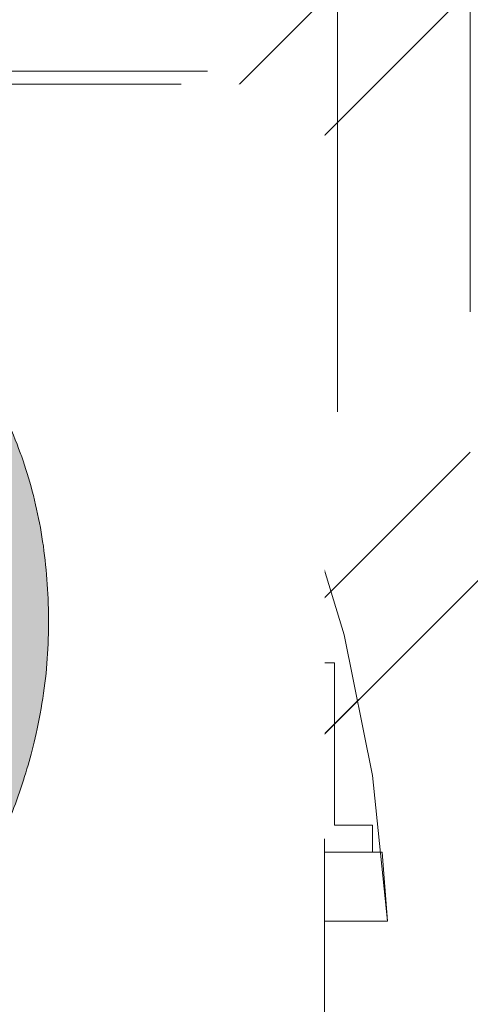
# Model space of a CAD drawing. Header units: inches. Extents: x -416 to -272, y -73 to 47.
# Tile 150 of 206: x -279.134 to -278.465, y -21.788 to -20.325. Entities that reach past the tile are written whole.
import ezdxf

# ---------------------------------------------------------------- set-up
doc = ezdxf.new("R2010")
doc.units = ezdxf.units.IN
doc.header["$LTSCALE"] = 32
doc.header["$MEASUREMENT"] = 0
doc.linetypes.add('Dash Style-1', pattern=[0.083328, 0.041656, -0.041672])
for name, color, linetype, lineweight in [('Black', 7, 'Continuous', 18), ('DashLine', 7, 'Continuous', 13), ('DashLineFill', 7, 'Dash Style-1', 13), ('Drawing', 7, 'Continuous', 18), ('Metal-DeskStructure', 7, 'Continuous', 13), ('None', 7, 'Continuous', 18), ('SolidLine', 7, 'Continuous', 15), ('Wood_1-H', 7, 'Continuous', 13)]:
    doc.layers.add(name, color=color, linetype=linetype, lineweight=lineweight)
pattern_1 = [(45, (0, 0), (-1.61301565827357, 1.935715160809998), []), (45, (-1.0608, 1.0608), (-0.4723460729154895, 0.4167612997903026), [])]

# ---------------------------------------------------------------- blocks, each defined once
blk = doc.blocks.new('1BRPFY-Leg_Plate (2D)')
at = {"layer": 'DashLineFill', "linetype": 'Continuous', "lineweight": 13}
h = blk.add_hatch(dxfattribs=at)
h.set_pattern_fill('Steel', color=253, style=0, pattern_type=2)
h.set_pattern_definition(pattern_1)
edge = h.paths.add_edge_path()
edge.add_arc((-1.704724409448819, 1.704724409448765), 0.1259842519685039, 90, 180, ccw=False)
edge.add_line((-1.704724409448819, 1.830708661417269), (1.704724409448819, 1.830708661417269))
edge.add_arc((1.704724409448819, 1.704724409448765), 0.1259842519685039, 0, 90, ccw=False)
edge.add_line((1.830708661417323, 1.704724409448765), (1.830708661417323, -1.704724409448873))
edge.add_arc((1.704724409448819, -1.704724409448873), 0.125984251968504, -89.99999999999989, 1.1368683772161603e-13, ccw=False)
edge.add_line((1.704724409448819, -1.830708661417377), (-1.704724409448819, -1.830708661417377))
edge.add_arc((-1.704724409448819, -1.704724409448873), 0.125984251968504, 180, 269.99999999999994, ccw=False)
edge.add_line((-1.830708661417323, -1.704724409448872), (-1.830708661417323, 1.704724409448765))
at = {"layer": 'DashLineFill', "flags": 128}
blk.add_lwpolyline([(-1.830708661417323, 1.704724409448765, -0.414213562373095), (-1.704724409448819, 1.830708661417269), (1.704724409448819, 1.830708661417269, -0.414213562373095), (1.830708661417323, 1.704724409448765), (1.830708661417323, -1.704724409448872, -0.414213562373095), (1.704724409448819, -1.830708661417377), (-1.704724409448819, -1.830708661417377, -0.414213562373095), (-1.830708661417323, -1.704724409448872)], format="xyb", close=True, dxfattribs=at)
blk = doc.blocks.new('1BRPX8-Util_Bkt_Lg-F (2D)')
at = {"layer": 'DashLineFill', "linetype": 'Continuous', "lineweight": 13}
h = blk.add_hatch(dxfattribs=at)
h.set_pattern_fill('Steel', color=253, style=0, pattern_type=2)
h.set_pattern_definition(pattern_1)
edge = h.paths.add_edge_path()
edge.add_line((-4.468503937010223, 7.539370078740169), (-2.421259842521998, 7.539370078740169))
edge.add_line((-2.421259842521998, 7.539370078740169), (-2.421259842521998, 7.917322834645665))
edge.add_arc((-2.303149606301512, 7.91732283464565), 0.1181102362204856, 90.0000000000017, 179.9999999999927, ccw=False)
edge.add_line((-2.303149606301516, 8.035433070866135), (2.303149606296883, 8.035433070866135))
edge.add_arc((2.30314960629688, 7.917322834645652), 0.1181102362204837, 6.423306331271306e-12, 89.99999999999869, ccw=False)
edge.add_line((2.421259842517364, 7.917322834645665), (2.421259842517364, 7.539370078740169))
edge.add_line((2.421259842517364, 7.539370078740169), (4.46850393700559, 7.539370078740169))
edge.add_line((4.46850393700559, 7.539370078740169), (4.46850393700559, 7.405511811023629))
edge.add_line((4.46850393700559, 7.405511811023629), (3.129921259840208, 7.405511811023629))
edge.add_line((3.129921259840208, 7.405511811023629), (3.129921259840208, -2.011811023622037))
edge.add_line((3.129921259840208, -2.011811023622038), (4.46850393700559, -2.011811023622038))
edge.add_line((4.46850393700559, -2.011811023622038), (4.46850393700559, -2.145669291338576))
edge.add_line((4.46850393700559, -2.145669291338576), (2.421259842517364, -2.145669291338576))
edge.add_line((2.421259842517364, -2.145669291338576), (2.421259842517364, -2.523622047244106))
edge.add_arc((2.303149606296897, -2.523622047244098), 0.1181102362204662, 269.9999999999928, 359.9999999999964, ccw=False)
edge.add_line((2.303149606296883, -2.641732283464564), (-2.303149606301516, -2.641732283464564))
edge.add_arc((-2.303149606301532, -2.523622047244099), 0.1181102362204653, 180.0000000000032, 270.0000000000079, ccw=False)
edge.add_line((-2.421259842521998, -2.523622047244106), (-2.421259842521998, -2.145669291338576))
edge.add_line((-2.421259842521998, -2.145669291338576), (-4.468503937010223, -2.145669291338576))
edge.add_line((-4.468503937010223, -2.145669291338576), (-4.468503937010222, -2.011811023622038))
edge.add_line((-4.468503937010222, -2.011811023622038), (-3.129921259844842, -2.011811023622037))
edge.add_line((-3.129921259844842, -2.011811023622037), (-3.129921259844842, 7.405511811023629))
edge.add_line((-3.129921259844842, 7.405511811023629), (-4.468503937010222, 7.405511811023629))
edge.add_line((-4.468503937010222, 7.405511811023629), (-4.468503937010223, 7.539370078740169))
blk = doc.blocks.new('Slate-LegBrace (2D)')
at = {"layer": 'DashLineFill', "linetype": 'Continuous', "lineweight": 13}
h = blk.add_hatch(dxfattribs=at)
h.set_pattern_fill('Steel', color=253, style=0, pattern_type=2)
h.set_pattern_definition(pattern_1)
edge = h.paths.add_edge_path()
edge.add_line((-2.199587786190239, 0.1351515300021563), (-1.374775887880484, 0.1351515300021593))
edge.add_arc((3.774758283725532e-15, 0.01355418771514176), 1.380142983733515, 5.054592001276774, 174.9454079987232, ccw=False)
edge.add_line((1.374775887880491, 0.1351515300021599), (2.199718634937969, 0.1351515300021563))
edge.add_arc((6.542437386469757e-05, 0.01705725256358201), 2.202821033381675, 3.073127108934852, 176.9268728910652)
h = blk.add_hatch(dxfattribs=at)
h.set_pattern_fill('Steel', color=253, style=0, pattern_type=2)
h.set_pattern_definition(pattern_1)
edge = h.paths.add_edge_path()
edge.add_line((-2.191696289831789, 0.2375138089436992), (-1.463739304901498, 0.2375137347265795))
edge.add_arc((6.542437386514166e-05, 0.01704129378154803), 1.480314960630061, 8.565281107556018, 171.4347188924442, ccw=False)
edge.add_line((1.463870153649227, 0.2375137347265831), (2.191827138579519, 0.2375138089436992))
edge.add_line((2.191827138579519, 0.2375138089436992), (2.19971863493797, 0.1351515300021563))
edge.add_line((2.19971863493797, 0.1351515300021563), (1.374775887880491, 0.1351515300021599))
edge.add_arc((3.33066907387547e-15, 0.01355418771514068), 1.380142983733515, 5.054592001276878, 174.9454079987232)
edge.add_line((-1.374775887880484, 0.1351515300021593), (-2.19958778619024, 0.1351515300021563))
edge.add_line((-2.19958778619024, 0.1351515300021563), (-2.191696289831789, 0.2375138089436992))
h = blk.add_hatch(dxfattribs=at)
h.set_pattern_fill('Steel', color=253, style=0, pattern_type=2)
h.set_pattern_definition(pattern_1)
h.paths.add_polyline_path([(1.738774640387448, 0.9363963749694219), (1.7304820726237, 0.9368037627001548), (1.722269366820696, 0.9380220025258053), (1.714215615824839, 0.940039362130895), (1.706398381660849, 0.9428364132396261), (1.698892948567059, 0.9463862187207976), (1.691771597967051, 0.9506545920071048), (1.685102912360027, 0.9556004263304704), (1.678951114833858, 0.9611760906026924), (1.673375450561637, 0.9673278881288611), (1.668429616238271, 0.9739965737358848), (1.664161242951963, 0.9811179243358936), (1.660611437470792, 0.9886233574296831), (1.657814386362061, 0.9964405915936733), (1.655797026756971, 1.00449434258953), (1.654578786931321, 1.012707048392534), (1.654171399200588, 1.020999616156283), (1.654578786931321, 1.029292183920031), (1.655797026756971, 1.037504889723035), (1.657814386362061, 1.045558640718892), (1.660611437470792, 1.053375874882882), (1.664161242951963, 1.060881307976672), (1.668429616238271, 1.06800265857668), (1.673375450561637, 1.074671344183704), (1.678951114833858, 1.080823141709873), (1.685102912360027, 1.086398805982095), (1.691771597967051, 1.09134464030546), (1.698892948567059, 1.095613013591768), (1.706398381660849, 1.099162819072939), (1.714215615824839, 1.10195987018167), (1.722269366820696, 1.10397722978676), (1.7304820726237, 1.10519546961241), (1.738774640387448, 1.105602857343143), (1.747067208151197, 1.10519546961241), (1.755279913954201, 1.10397722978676), (1.763333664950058, 1.10195987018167), (1.771150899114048, 1.099162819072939), (1.778656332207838, 1.095613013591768), (1.785777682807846, 1.09134464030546), (1.79244636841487, 1.086398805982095), (1.798598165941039, 1.080823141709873), (1.804173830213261, 1.074671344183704), (1.809119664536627, 1.06800265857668), (1.813388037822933, 1.060881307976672), (1.816937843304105, 1.053375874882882), (1.819734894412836, 1.045558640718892), (1.821752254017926, 1.037504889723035), (1.822970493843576, 1.029292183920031), (1.823377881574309, 1.020999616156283), (1.822970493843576, 1.012707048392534), (1.821752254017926, 1.00449434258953), (1.819734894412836, 0.9964405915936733), (1.816937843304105, 0.9886233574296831), (1.813388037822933, 0.9811179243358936), (1.809119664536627, 0.9739965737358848), (1.804173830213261, 0.9673278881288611), (1.798598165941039, 0.9611760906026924), (1.79244636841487, 0.9556004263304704), (1.785777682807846, 0.9506545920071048), (1.778656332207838, 0.9463862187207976), (1.771150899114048, 0.9428364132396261), (1.763333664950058, 0.940039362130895), (1.755279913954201, 0.9380220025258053), (1.747067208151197, 0.9368037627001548)])
h = blk.add_hatch(dxfattribs=at)
h.set_pattern_fill('Steel', color=253, style=0, pattern_type=2)
h.set_pattern_definition(pattern_1)
h.paths.add_polyline_path([(1.477721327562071, -0.2676096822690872), (1.477721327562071, -0.2375137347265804), (1.672015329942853, -0.2375137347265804), (1.672015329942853, -0.02575645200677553), (1.675765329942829, -0.02575645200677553), (1.675765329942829, 0.7034311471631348), (1.734820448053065, 0.762486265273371), (1.929210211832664, 0.762486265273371), (1.988265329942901, 0.7034311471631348), (1.988265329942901, -0.02575645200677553), (1.992015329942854, -0.02575645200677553), (1.992015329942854, -0.2375137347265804), (2.186309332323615, -0.2375137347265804), (2.186309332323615, -0.2676096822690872)])
h = blk.add_hatch(dxfattribs=at)
h.set_pattern_fill('Steel', color=253, style=0, pattern_type=2)
h.set_pattern_definition(pattern_1)
h.paths.add_polyline_path([(1.486912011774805, 0.237513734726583), (1.486912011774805, 0.2775137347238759), (1.542840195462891, 0.277513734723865), (1.542840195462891, 0.5187637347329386), (2.12119046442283, 0.5187637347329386), (2.12119046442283, 0.2775137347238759), (2.177118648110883, 0.2775137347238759), (2.177118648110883, 0.237513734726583)])
at = {"layer": 'DashLineFill', "flags": 128}
for points in [[(-2.199587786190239, 0.1351515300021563), (-1.374775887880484, 0.1351515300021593, -0.9154551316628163), (1.374775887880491, 0.1351515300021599), (2.199718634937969, 0.1351515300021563, 0.9477524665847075)], [(-2.191696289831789, 0.2375138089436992), (-1.463739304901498, 0.2375137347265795, -0.8606629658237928), (1.463870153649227, 0.2375137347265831), (2.191827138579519, 0.2375138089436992), (2.19971863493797, 0.1351515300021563), (1.374775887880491, 0.1351515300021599, 0.9154551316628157), (-1.374775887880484, 0.1351515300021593), (-2.19958778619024, 0.1351515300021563)]]:
    blk.add_lwpolyline(points, format="xyb", close=True, dxfattribs=at)
for points in [[(1.738774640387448, 0.9363963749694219), (1.7304820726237, 0.9368037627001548), (1.722269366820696, 0.9380220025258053), (1.714215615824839, 0.940039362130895), (1.706398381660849, 0.9428364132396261), (1.698892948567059, 0.9463862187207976), (1.691771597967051, 0.9506545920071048), (1.685102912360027, 0.9556004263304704), (1.678951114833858, 0.9611760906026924), (1.673375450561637, 0.9673278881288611), (1.668429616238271, 0.9739965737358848), (1.664161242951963, 0.9811179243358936), (1.660611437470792, 0.9886233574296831), (1.657814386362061, 0.9964405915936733), (1.655797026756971, 1.00449434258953), (1.654578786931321, 1.012707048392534), (1.654171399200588, 1.020999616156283), (1.654578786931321, 1.029292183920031), (1.655797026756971, 1.037504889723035), (1.657814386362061, 1.045558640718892), (1.660611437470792, 1.053375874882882), (1.664161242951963, 1.060881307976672), (1.668429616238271, 1.06800265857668), (1.673375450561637, 1.074671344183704), (1.678951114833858, 1.080823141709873), (1.685102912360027, 1.086398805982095), (1.691771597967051, 1.09134464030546), (1.698892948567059, 1.095613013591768), (1.706398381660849, 1.099162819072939), (1.714215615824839, 1.10195987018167), (1.722269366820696, 1.10397722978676), (1.7304820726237, 1.10519546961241), (1.738774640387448, 1.105602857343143), (1.747067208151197, 1.10519546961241), (1.755279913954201, 1.10397722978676), (1.763333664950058, 1.10195987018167), (1.771150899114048, 1.099162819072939), (1.778656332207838, 1.095613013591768), (1.785777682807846, 1.09134464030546), (1.79244636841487, 1.086398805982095), (1.798598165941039, 1.080823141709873), (1.804173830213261, 1.074671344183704), (1.809119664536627, 1.06800265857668), (1.813388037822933, 1.060881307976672), (1.816937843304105, 1.053375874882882), (1.819734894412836, 1.045558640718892), (1.821752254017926, 1.037504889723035), (1.822970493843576, 1.029292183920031), (1.823377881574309, 1.020999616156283), (1.822970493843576, 1.012707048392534), (1.821752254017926, 1.00449434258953), (1.819734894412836, 0.9964405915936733), (1.816937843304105, 0.9886233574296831), (1.813388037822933, 0.9811179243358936), (1.809119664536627, 0.9739965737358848), (1.804173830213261, 0.9673278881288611), (1.798598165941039, 0.9611760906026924), (1.79244636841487, 0.9556004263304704), (1.785777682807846, 0.9506545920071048), (1.778656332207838, 0.9463862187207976), (1.771150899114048, 0.9428364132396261), (1.763333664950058, 0.940039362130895), (1.755279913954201, 0.9380220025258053), (1.747067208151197, 0.9368037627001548)], [(1.477721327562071, -0.2676096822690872), (1.477721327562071, -0.2375137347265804), (1.672015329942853, -0.2375137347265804), (1.672015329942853, -0.02575645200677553), (1.675765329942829, -0.02575645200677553), (1.675765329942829, 0.7034311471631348), (1.734820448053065, 0.762486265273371), (1.929210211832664, 0.762486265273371), (1.988265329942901, 0.7034311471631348), (1.988265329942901, -0.02575645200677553), (1.992015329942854, -0.02575645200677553), (1.992015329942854, -0.2375137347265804), (2.186309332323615, -0.2375137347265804), (2.186309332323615, -0.2676096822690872)], [(1.486912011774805, 0.237513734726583), (1.486912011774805, 0.2775137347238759), (1.542840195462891, 0.277513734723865), (1.542840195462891, 0.5187637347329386), (2.12119046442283, 0.5187637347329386), (2.12119046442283, 0.2775137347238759), (2.177118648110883, 0.2775137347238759), (2.177118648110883, 0.237513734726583)]]:
    blk.add_lwpolyline(points, close=True, dxfattribs=at)
blk = doc.blocks.new('TLLegSleeve (2D)')
at = {"layer": 'DashLineFill', "linetype": 'Continuous', "lineweight": 13}
h = blk.add_hatch(dxfattribs=at)
h.set_pattern_fill('Steel', color=253, style=0, pattern_type=2)
h.set_pattern_definition(pattern_1)
edge = h.paths.add_edge_path()
edge.add_line((1.08267716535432, 1.402343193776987), (1.08267716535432, 2.913385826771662))
edge.add_arc((-1.707523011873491e-13, 2.913385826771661), 1.08267716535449, 4.479377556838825e-14, 180)
edge.add_line((-1.082677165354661, 2.913385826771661), (-1.08267716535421, 1.402343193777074))
edge.add_arc((-1.332267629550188e-15, 2.886579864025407e-15), 1.771653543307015, 127.6698869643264, 412.330113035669)
edge.add_line((1.08267716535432, 1.402343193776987), (1.08267716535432, 1.402343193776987))
edge = h.paths.add_edge_path()
edge.add_arc((1.665334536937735e-15, 2.91338582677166), 0.7480314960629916, 0, 180, ccw=False)
edge.add_arc((1.665334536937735e-15, 2.91338582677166), 0.7480314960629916, 180, 360, ccw=False)
edge = h.paths.add_edge_path()
edge.add_arc((-1.723066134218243e-13, 9.149983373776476e-17), 1.437007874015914, 0, 180, ccw=False)
edge.add_arc((-1.723066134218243e-13, 5.70119602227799e-16), 1.437007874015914, 180, 360, ccw=False)
at = {"layer": 'DashLineFill', "flags": 128}
blk.add_lwpolyline([(1.08267716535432, 1.402343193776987), (1.08267716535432, 2.913385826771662, 0.9999999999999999), (-1.082677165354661, 2.913385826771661), (-1.08267716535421, 1.402343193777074, 2.931618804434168), (1.08267716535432, 1.402343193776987)], format="xyb", close=True, dxfattribs=at)
blk = doc.blocks.new('Group-47')
at = {"layer": 'SolidLine', "flags": 128}
blk.add_lwpolyline([(61.27952755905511, -8.30708661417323, -0.414213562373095), (62.99212598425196, -6.594488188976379, -0.414213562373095), (64.70472440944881, -8.30708661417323, -0.414213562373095), (62.99212598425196, -10.01968503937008, -0.414213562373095)], format="xyb", close=True, dxfattribs=at)
at = {"layer": 'Wood_1-H', "color": 7}
for name in ['1BRPX8-Util_Bkt_Lg-F (2D)', 'TLLegSleeve (2D)', 'Slate-LegBrace (2D)', '1BRPFY-Leg_Plate (2D)']:
    blk.add_blockref(name, (62.99212598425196, -8.30708661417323), dxfattribs=at)
blk = doc.blocks.new('Group-50')
at = {"layer": 'DashLineFill', "linetype": 'Continuous', "lineweight": 13}
h = blk.add_hatch(dxfattribs=at)
h.set_pattern_fill('Steel', color=253, style=0, pattern_type=2)
h.set_pattern_definition(pattern_1)
h.paths.add_polyline_path([(-2.066929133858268, 1.397637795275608), (2.066929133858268, 1.397637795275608), (2.066929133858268, 0.1377952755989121), (2.106299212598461, 0.1377952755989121), (2.106299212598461, -0.1377952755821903), (2.066929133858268, -0.1377952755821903), (2.066929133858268, -5.275590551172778), (2.106299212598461, -5.275590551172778), (2.106299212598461, -5.55118110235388), (2.066929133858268, -5.55118110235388), (2.066929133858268, -5.82677165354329), (-2.066929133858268, -5.82677165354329), (-2.066929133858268, -5.55118110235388), (-2.106299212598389, -5.55118110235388), (-2.106299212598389, -5.275590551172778), (-2.066929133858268, -5.275590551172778), (-2.066929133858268, -0.1377952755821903), (-2.106299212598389, -0.1377952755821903), (-2.106299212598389, 0.1377952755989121), (-2.066929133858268, 0.1377952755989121)])
at = {"layer": 'DashLineFill', "flags": 128}
blk.add_lwpolyline([(-2.066929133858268, 1.397637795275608), (2.066929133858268, 1.397637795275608), (2.066929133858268, 0.1377952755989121), (2.106299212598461, 0.1377952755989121), (2.106299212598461, -0.1377952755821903), (2.066929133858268, -0.1377952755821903), (2.066929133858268, -5.275590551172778), (2.106299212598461, -5.275590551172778), (2.106299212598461, -5.55118110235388), (2.066929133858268, -5.55118110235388), (2.066929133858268, -5.82677165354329), (-2.066929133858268, -5.82677165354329), (-2.066929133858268, -5.55118110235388), (-2.106299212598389, -5.55118110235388), (-2.106299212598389, -5.275590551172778), (-2.066929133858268, -5.275590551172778), (-2.066929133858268, -0.1377952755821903), (-2.106299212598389, -0.1377952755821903), (-2.106299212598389, 0.1377952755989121), (-2.066929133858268, 0.1377952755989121)], close=True, dxfattribs=at)
blk = doc.blocks.new('TL14_upper_leg (2D)')
at = {"layer": 'DashLine', "color": 7}
blk.add_blockref('Group-50', (0, 0), dxfattribs=at)
blk = doc.blocks.new('1BRPT9-Bracket (2D)')
at = {"layer": 'DashLineFill', "linetype": 'Continuous', "lineweight": 13}
h = blk.add_hatch(dxfattribs=at)
h.set_pattern_fill('Steel', color=253, style=0, pattern_type=2)
h.set_pattern_definition(pattern_1)
edge = h.paths.add_edge_path()
edge.add_line((-2.32206875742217, -8.74015748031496), (-2.32206875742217, 8.740157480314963))
edge.add_line((-2.32206875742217, 8.740157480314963), (1.677931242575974, 8.740157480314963))
edge.add_arc((1.677931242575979, 8.488188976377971), 0.2519685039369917, -3.979039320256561e-12, 90.0000000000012, ccw=False)
edge.add_line((1.929899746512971, 8.488188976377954), (1.929899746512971, 7.480314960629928))
edge.add_line((1.929899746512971, 7.480314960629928), (2.323600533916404, 7.461135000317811))
edge.add_line((2.323600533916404, 7.461135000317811), (2.323600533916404, -7.480314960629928))
edge.add_line((2.323600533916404, -7.480314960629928), (1.929899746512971, -7.480314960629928))
edge.add_line((1.929899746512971, -7.480314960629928), (1.929899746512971, -8.488188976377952))
edge.add_arc((1.677931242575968, -8.488188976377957), 0.2519685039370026, -90.00000000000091, 1.0800249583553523e-12, ccw=False)
edge.add_line((1.677931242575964, -8.74015748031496), (-2.32206875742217, -8.74015748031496))
at = {"layer": 'DashLineFill'}
blk.add_line((-2.125218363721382, 8.740157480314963), (-2.125218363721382, -8.74015748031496), dxfattribs=at)
at = {"layer": 'DashLineFill', "flags": 128}
blk.add_lwpolyline([(-2.32206875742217, -8.74015748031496), (-2.32206875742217, 8.740157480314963), (1.677931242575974, 8.740157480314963, -0.4142135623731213), (1.929899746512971, 8.488188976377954), (1.929899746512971, 7.480314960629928), (2.323600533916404, 7.461135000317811), (2.323600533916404, -7.480314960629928), (1.929899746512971, -7.480314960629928), (1.929899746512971, -8.488188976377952, -0.4142135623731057), (1.677931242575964, -8.74015748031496)], format="xyb", close=True, dxfattribs=at)
blk = doc.blocks.new('Group-73')
at = {"layer": 'Metal-DeskStructure', "linetype": 'Continuous', "lineweight": 0, "true_color": 0xff0000}
blk.add_hatch(color=1, dxfattribs=at).paths.add_polyline_path([(1.696691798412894, -0.9301181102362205), (1.696691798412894, -1.274606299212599), (0.1120461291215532, -1.274606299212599), (0.1117940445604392, -1.244883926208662), (0.1126520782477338, -1.21546436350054), (0.1146202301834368, -1.186347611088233), (0.1176985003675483, -1.15753366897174), (0.1218868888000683, -1.129022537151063), (0.1271853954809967, -1.1008142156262), (0.1335940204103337, -1.072908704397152), (0.1411127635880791, -1.045306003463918), (0.1549813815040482, -1.000302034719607), (0.1707507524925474, -0.9557186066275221), (0.1884208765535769, -0.9115557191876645), (0.2079917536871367, -0.8678133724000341), (0.2294633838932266, -0.8244915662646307), (0.2528357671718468, -0.7815903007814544), (0.2781089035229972, -0.7391095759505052), (0.3052827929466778, -0.6970493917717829), (0.3357030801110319, -0.6545855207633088), (0.3707154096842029, -0.6108937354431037), (0.4103197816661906, -0.5659740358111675), (0.4545161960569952, -0.5198264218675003), (0.5033046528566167, -0.4724508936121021), (0.556685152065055, -0.4238474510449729), (0.6146576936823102, -0.3740160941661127), (0.6772222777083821, -0.3229568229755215), (0.7737142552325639, -0.2345473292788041), (0.8618799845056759, -0.1517895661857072), (0.941719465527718, -0.07468353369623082), (1.013232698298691, -0.003229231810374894), (1.076419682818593, 0.06257333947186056), (1.131280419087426, 0.1227241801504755), (1.177814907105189, 0.17722329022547), (1.216023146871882, 0.226070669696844), (1.247940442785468, 0.2720417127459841), (1.275602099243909, 0.3179118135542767), (1.299008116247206, 0.3636809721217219), (1.318158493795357, 0.4093491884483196), (1.333053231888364, 0.4549164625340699), (1.343692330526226, 0.5003827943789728), (1.350075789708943, 0.5457481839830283), (1.352203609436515, 0.5910126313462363), (1.350445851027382, 0.633224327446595), (1.345172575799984, 0.6737371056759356), (1.33638378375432, 0.7125509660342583), (1.32407947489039, 0.7496659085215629), (1.308259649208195, 0.7850819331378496), (1.288924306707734, 0.8187990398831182), (1.266073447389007, 0.8508172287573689), (1.239707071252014, 0.8811364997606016), (1.21053162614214, 0.9087644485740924), (1.179253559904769, 0.9327086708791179), (1.1458728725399, 0.9529691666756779), (1.110389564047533, 0.9695459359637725), (1.072803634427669, 0.9824389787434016), (1.033115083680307, 0.9916482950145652), (0.9913239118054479, 0.9971738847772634), (0.9474301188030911, 0.9990157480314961), (0.9007274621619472, 0.9970140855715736), (0.8564301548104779, 0.9910090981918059), (0.814538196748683, 0.9810007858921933), (0.7750515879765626, 0.9669891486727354), (0.7379703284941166, 0.9489741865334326), (0.7032944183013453, 0.9269558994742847), (0.6710238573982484, 0.9009342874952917), (0.6411586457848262, 0.8709093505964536), (0.6142706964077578, 0.8373520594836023), (0.5909319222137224, 0.8007333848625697), (0.5711423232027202, 0.7610533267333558), (0.5549018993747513, 0.7183118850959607), (0.5422106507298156, 0.6725090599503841), (0.5330685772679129, 0.6236448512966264), (0.5274756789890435, 0.5717192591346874), (0.5254319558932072, 0.516732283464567), (0.1809437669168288, 0.5856299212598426), (0.1914063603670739, 0.6671096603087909), (0.2071842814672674, 0.7436104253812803), (0.2282775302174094, 0.8151322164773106), (0.2546861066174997, 0.8816750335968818), (0.2864100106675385, 0.943238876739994), (0.3234492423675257, 0.9998237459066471), (0.3658038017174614, 1.051429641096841), (0.4134736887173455, 1.098056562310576), (0.4659542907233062, 1.139435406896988), (0.5227409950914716, 1.175297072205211), (0.5838338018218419, 1.205641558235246), (0.6492327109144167, 1.230468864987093), (0.7189377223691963, 1.249778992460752), (0.7929488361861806, 1.263571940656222), (0.8712660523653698, 1.271847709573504), (0.9538893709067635, 1.274606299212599), (1.037496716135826, 1.271486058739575), (1.116612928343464, 1.262125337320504), (1.191238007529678, 1.246524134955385), (1.261371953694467, 1.22468245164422), (1.327014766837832, 1.196600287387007), (1.388166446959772, 1.162277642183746), (1.444826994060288, 1.121714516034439), (1.496996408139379, 1.074910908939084), (1.543800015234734, 1.023481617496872), (1.584363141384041, 0.9690414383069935), (1.618685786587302, 0.9115903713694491), (1.646767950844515, 0.8511284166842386), (1.66860963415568, 0.7876555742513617), (1.684210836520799, 0.7211718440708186), (1.69357155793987, 0.6516772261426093), (1.696691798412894, 0.5791717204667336), (1.695766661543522, 0.5418296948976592), (1.692991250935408, 0.5046222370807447), (1.688365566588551, 0.46754934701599), (1.681889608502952, 0.4306110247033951), (1.67356337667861, 0.3938072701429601), (1.663386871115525, 0.3571380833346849), (1.651360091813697, 0.3206034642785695), (1.637483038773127, 0.284203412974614), (1.621452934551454, 0.2476351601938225), (1.602967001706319, 0.2105959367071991), (1.582025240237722, 0.1730857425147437), (1.558627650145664, 0.1351045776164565), (1.532774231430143, 0.09665244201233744), (1.50446498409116, 0.05772933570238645), (1.473699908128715, 0.01833525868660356), (1.440479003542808, -0.02152978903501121), (1.403490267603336, -0.06341332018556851), (1.361421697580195, -0.108862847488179), (1.314273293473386, -0.1578783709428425), (1.262045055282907, -0.2104598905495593), (1.20473698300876, -0.2666074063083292), (1.142349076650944, -0.3263209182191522), (1.07488133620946, -0.3896004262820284), (1.002333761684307, -0.4564459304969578), (0.939382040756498, -0.5112058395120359), (0.8829399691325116, -0.5613736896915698), (0.8330075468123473, -0.6069494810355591), (0.789584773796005, -0.6479332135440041), (0.7526716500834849, -0.6843248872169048), (0.7222681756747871, -0.716124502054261), (0.6983743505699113, -0.7433320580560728), (0.6809901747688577, -0.7659475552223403), (0.6671720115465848, -0.7862922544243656), (0.6539762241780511, -0.8066874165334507), (0.6414028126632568, -0.8271330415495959), (0.6294517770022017, -0.8476291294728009), (0.6181231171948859, -0.8681756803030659), (0.6074168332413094, -0.8887726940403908), (0.5973329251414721, -0.9094201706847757), (0.5878713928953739, -0.9301181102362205)])
at = {"layer": 'Metal-DeskStructure', "color": 7}
blk.add_open_spline([(1.696691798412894, -0.9301181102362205), (1.696691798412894, -1.102362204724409), (1.696691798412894, -1.274606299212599), (0.9043689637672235, -1.274606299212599), (0.1120461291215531, -1.274606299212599), (0.1088175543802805, -1.155111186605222), (0.1411127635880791, -1.045306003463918), (0.192785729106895, -0.8644490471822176), (0.4177798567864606, -0.5296497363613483), (0.6772222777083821, -0.3229568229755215), (1.079842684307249, 0.04198461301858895), (1.352203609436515, 0.410156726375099), (1.352203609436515, 0.763257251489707), (1.127210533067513, 0.999015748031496), (0.7558087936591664, 0.999015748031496), (0.5265084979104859, 0.742802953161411), (0.5254319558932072, 0.516732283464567), (0.353187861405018, 0.5511811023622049), (0.1809437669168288, 0.5856299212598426), (0.2121634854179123, 0.9215068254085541), (0.614783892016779, 1.274606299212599), (1.297301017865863, 1.274606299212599), (1.696691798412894, 0.8752155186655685), (1.696691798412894, 0.4295344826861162), (1.57827427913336, 0.1388723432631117), (1.302683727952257, -0.1819319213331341), (1.002333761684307, -0.4564459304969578), (0.737507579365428, -0.6846696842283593), (0.6244727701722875, -0.8472254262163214), (0.5878713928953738, -0.9301181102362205), (1.142281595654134, -0.9301181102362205), (1.696691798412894, -0.9301181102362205)], degree=2, knots=[0, 0, 0, 0.02128628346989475, 0.02128628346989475, 0.1192031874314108, 0.1192031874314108, 0.1339760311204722, 0.1339760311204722, 0.1582533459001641, 0.1825306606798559, 0.1825306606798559, 0.2223012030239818, 0.2620717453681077, 0.2999486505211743, 0.3378255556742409, 0.3781971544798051, 0.4185687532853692, 0.4185687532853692, 0.4499368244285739, 0.4499368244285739, 0.5101754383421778, 0.5704140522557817, 0.6314176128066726, 0.6924211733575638, 0.7232558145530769, 0.75409045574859, 0.7849250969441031, 0.7849250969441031, 0.8114174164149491, 0.8379097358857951, 0.8379097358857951, 1, 1, 1], dxfattribs=at)
blk = doc.blocks.new('SlateLegLocator-L2')
at = {"color": 255, "linetype": 'Dash Style-1', "lineweight": 5}
blk.add_wipeout([(-2.106299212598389, 1.3779527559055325), (2.10629921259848, 1.3779527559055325), (2.10629921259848, -5.807086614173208), (-2.106299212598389, -5.807086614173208)], dxfattribs=at).dxf.layer = 'Black'
at = {"layer": 'Black', "linetype": 'Dash Style-1', "lineweight": 5, "flags": 128}
blk.add_lwpolyline([(-2.106299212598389, 1.377952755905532), (2.106299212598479, 1.377952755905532), (2.106299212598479, -5.807086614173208), (-2.106299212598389, -5.807086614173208)], close=True, dxfattribs=at)
at = {"layer": 'Metal-DeskStructure', "color": 7}
blk.add_blockref('Group-73', (0, 0), dxfattribs=at)
blk = doc.blocks.new('Group-74')
at = {"layer": 'None', "color": 7, "rotation": 180}
blk.add_blockref('1BRPT9-Bracket (2D)', (62.99212598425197, -12.00787401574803), dxfattribs=at)
at = {"layer": 'None', "color": 7}
for name in ['1BRPFY-Leg_Plate (2D)', 'TL14_upper_leg (2D)']:
    blk.add_blockref(name, (62.99212598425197, -8.30708661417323), dxfattribs=at)
blk.add_blockref('SlateLegLocator-L2', (62.99212598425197, -8.30708661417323), dxfattribs=at)
blk = doc.blocks.new('Group-78')
at = {"layer": 'None'}
blk.add_blockref('Group-47', (0, 0), dxfattribs=at)
blk.add_blockref('Group-74', (0, 0), dxfattribs=at)
blk = doc.blocks.new('SL Credenza Desk (2D)')
at = {"layer": 'None'}
blk.add_blockref('Group-78', (0, 0), dxfattribs=at)
at = {"layer": 'Drawing', "color": 0, "flags": 1}
for tag in ['Tag', 'Catalog', 'Option1', 'Option2', 'Option3', 'Option4', 'Option5', 'Option6', 'Option7', 'Option8', 'Option9', 'Option10', 'Option11', 'Option12', 'Custom', 'FinishGroup', 'Discount', 'Item2', 'Item3', 'Item6', 'Item9', 'Item10', 'Item12', 'Item13', 'Item16', 'Item19', 'Item20', 'Item21', 'Item22', 'Item23', 'Item24', 'Item25', 'Item8', 'Item18', 'Item1', 'Item4', 'Item5', 'Item7', 'Item11', 'Item14', 'Item15', 'Item17']:
    blk.add_attdef(tag, (15.71916659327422, -28.99901361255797), '', height=0.007086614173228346, dxfattribs=at)
blk = doc.blocks.new('Group-79')
at = {"layer": 'Drawing'}
blk.add_blockref('SL Credenza Desk (2D)', (15.67979651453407, 1.485347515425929), dxfattribs=at)
at = {"layer": 'Drawing', "color": 0, "flags": 1}
for tag in ['Tag', 'Catalog', 'Option1', 'Option2', 'Option3', 'Option4', 'Option5', 'Option6', 'Option7', 'Option8', 'Option9', 'Option10', 'Option11', 'Option12', 'Custom', 'FinishGroup', 'Discount', 'Item2', 'Item3', 'Item6', 'Item9', 'Item10', 'Item12', 'Item13', 'Item16', 'Item19', 'Item20', 'Item21', 'Item22', 'Item23', 'Item24', 'Item25', 'Item8', 'Item18', 'Item1', 'Item4', 'Item5', 'Item7', 'Item11', 'Item14', 'Item15', 'Item17']:
    blk.add_attdef(tag, (15.71916659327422, -28.99901361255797), '', height=0.007086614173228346, dxfattribs=at)

msp = doc.modelspace()

# ---------------------------------------------------------------- block references
at = {"layer": 'Drawing', "color": 7}
msp.add_blockref('Group-79', (-359.4593240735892, -14.97747349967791), dxfattribs=at)

doc.saveas('drawing.dxf')
